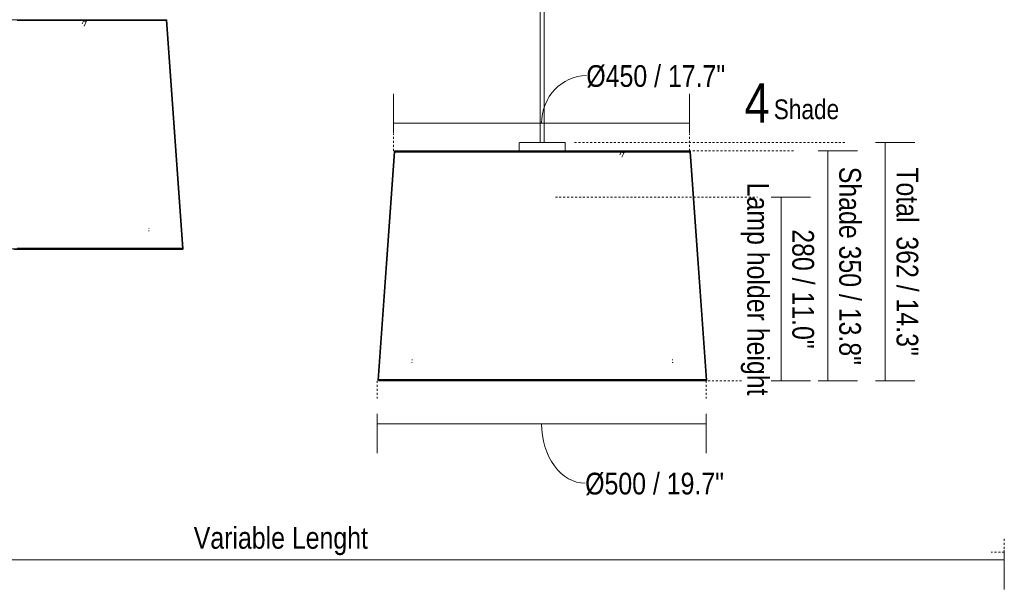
# Model space of a CAD drawing. Header units: millimetres. Extents: x 5395 to 9995, y 397 to 7363.
# Tile 2 of 7: x 6197 to 7694, y 397 to 1267. Entities that reach past the tile are written whole.
import ezdxf

# ---------------------------------------------------------------- set-up
doc = ezdxf.new("R2010")
doc.units = ezdxf.units.MM
doc.linetypes.add('Dash', pattern=[6, 3, -3])
doc.layers.add('A-ANNO-DIMS', color=7, linetype='Dash', lineweight=9, true_color=0xd2d2d2)
for name, color, linetype, lineweight in [('A-ANNO-DIMS-15', 7, 'Continuous', 9), ('E-LITE-EQPM', 7, 'Continuous', 20), ('G-ANNO-TEXT', 7, 'Continuous', 9)]:
    doc.layers.add(name, color=color, linetype=linetype, lineweight=lineweight)
doc.styles.add('Arial Narrow', font='ARIALN.TTF', dxfattribs={"height": 33})
doc.styles.add('Arial Narrow_1', font='ARIALN.TTF', dxfattribs={"height": 60})
doc.styles.add('Arial Narrow_2', font='ARIALN.TTF', dxfattribs={"height": 30})
doc.dimstyles.new('FARO_-_2_2mm_Arial_Narrow_mm_Inch_Left', dxfattribs={"dimscale": 304.8, "dimtxt": 33.773222, "dimasz": 0, "dimexe": 0.147638, "dimexo": 0.0625, "dimgap": 0.024606, "dimtad": 1, "dimdec": 0, "dimzin": 0, "dimdsep": 46, "dimtxsty": 'Arial Narrow', "dimblk1": 'NONE', "dimblk2": 'NONE', "dimsah": 1, "dimcen": 0.09, "dimadec": 0, "dimazin": 0, "dimtfac": 1, "dimtdec": 4, "dimtix": 1, "dimtmove": 0, "dimatfit": 3, "dimfxl": 0.049213, "dimfxlon": 1, "dimtvp": 1, "dimtolj": 1, "dimtzin": 0, "dimarcsym": 2})
doc.dimstyles.new('FARO_-_2_2mm_Arial_Narrow_mm_Inch_Right', dxfattribs={"dimscale": 304.8, "dimtxt": 33.773222, "dimasz": 0, "dimexe": 0.147638, "dimexo": 0.0625, "dimgap": 0.024606, "dimtad": 1, "dimdec": 0, "dimzin": 0, "dimdsep": 46, "dimtxsty": 'Arial Narrow', "dimblk1": 'NONE', "dimblk2": 'NONE', "dimsah": 1, "dimcen": 0.09, "dimadec": 0, "dimazin": 0, "dimtfac": 1, "dimtdec": 4, "dimtix": 1, "dimtmove": 0, "dimatfit": 3, "dimfxl": 0.049213, "dimfxlon": 1, "dimtvp": 1, "dimtolj": 1, "dimtzin": 0, "dimarcsym": 2})
doc.dimstyles.new('FARO_-_2_2mm_Arial_Narrow_mm_Inch_Right_1', dxfattribs={"dimscale": 304.8, "dimtxt": 33.773222, "dimasz": 0, "dimexe": 0.147638, "dimexo": 0.0625, "dimgap": 0.024606, "dimtad": 1, "dimdec": 0, "dimzin": 0, "dimdsep": 46, "dimtxsty": 'Arial Narrow', "dimblk1": 'NONE', "dimblk2": 'NONE', "dimsah": 1, "dimcen": 0.09, "dimadec": 0, "dimazin": 0, "dimtfac": 1, "dimtdec": 4, "dimtix": 1, "dimtmove": 1, "dimatfit": 3, "dimfxl": 0.049213, "dimfxlon": 1, "dimtvp": 1, "dimtolj": 1, "dimtzin": 0, "dimarcsym": 2})

# ---------------------------------------------------------------- blocks, each defined once
blk = doc.blocks.new('64314-3L   _Suspended_tensor - 64314-54-3L CONGA Black_White pendant lamp ø450-3L-720679-Alzado_PDF')
at = {"layer": 'E-LITE-EQPM', "lineweight": 9}
for p, q in [((6988.8, 1979.8), (6988.8, 1080)), ((6994.8, 1080), (6994.8, 1983.8)), ((6384.2, 1266.5), (5970.8, 1266.5)), ((6295.2, 1266.6), (6292.4, 1260.5)), ((6295.3, 1257.2), (6298.8, 1265)), ((6420.9, 1266.5), (6384.2, 1266.5)), ((6445, 918.9), (6420.2, 1265.9)), ((6445.8, 918.5), (6421, 1266.5)), ((6956.8, 1079.1), (6956.8, 1067.1)), ((7026.8, 1067.4), (7026.8, 1079.1)), ((6766.8, 1066.5), (6741.9, 718.5)), ((6767.5, 1065.9), (6742.8, 718.9)), ((6766.6, 1064.4), (6767.7, 1063.2)), ((6803.5, 1066.5), (6766.8, 1066.5)), ((7216.9, 1066.5), (6803.5, 1066.5)), ((7112.8, 1066.8), (7109.8, 1061.3)), ((7112.5, 1057.8), (7116.3, 1064.8)), ((7240.9, 718.9), (7216.2, 1065.9)), ((7241.8, 718.5), (7216.9, 1066.5)), ((6393.4, 945.5), (6393.8, 945.5)), ((6393.7, 949.5), (6393.5, 949.5)), ((6393.6, 949.5), (6393.8, 949.5)), ((5946, 918.5), (6405, 918.5)), ((6405, 918.5), (6445.8, 918.5)), ((6794.3, 749.5), (6793.9, 749.5)), ((7189.4, 749.5), (7189.8, 749.5)), ((7189.7, 749.5), (7189.5, 749.5)), ((6794.2, 745.5), (6794, 745.5)), ((6794, 745.5), (6794.2, 745.5)), ((7189.3, 745.5), (7189.8, 745.5)), ((6742, 718.5), (6782.7, 718.5)), ((6782.7, 718.5), (7241.7, 718.5))]:
    blk.add_line(p, q, dxfattribs=at)
at = {"layer": 'E-LITE-EQPM', "lineweight": 9, "flags": 128}
for points in [[(6193.5, 1265.5), (6202.4, 1265.5), (6211.4, 1265.5), (6220.3, 1265.5), (6229.2, 1265.5), (6238, 1265.5), (6246.8, 1265.5), (6255.5, 1265.5), (6264.1, 1265.5), (6272.5, 1265.5), (6280.9, 1265.5), (6289.1, 1265.5), (6297.2, 1265.5), (6305.1, 1265.5), (6312.8, 1265.5), (6320.4, 1265.5), (6327.7, 1265.5), (6334.9, 1265.5), (6341.8, 1265.5), (6348.5, 1265.5), (6354.9, 1265.5), (6361.1, 1265.5), (6367, 1265.5), (6372.7, 1265.5), (6378, 1265.5), (6383.1, 1265.5), (6383.4, 1265.5)], [(6383.4, 1265.5), (6388.1, 1265.5), (6392.6, 1265.5), (6396.7, 1265.5), (6400.5, 1265.5), (6404, 1265.5), (6407.2, 1265.5), (6410, 1265.5), (6412.5, 1265.5), (6414.6, 1265.5), (6416.4, 1265.5), (6417.8, 1265.5), (6418.8, 1265.5), (6419.6, 1265.5), (6419.9, 1265.5), (6420, 1265.5)], [(6419.8, 1265.5), (6419.2, 1265.5), (6418.9, 1265.5)], [(6420.2, 1265.5), (6420.2, 1265.5), (6420.1, 1265.5), (6420.1, 1265.5), (6420.1, 1265.5), (6420, 1265.5), (6420, 1265.5), (6420, 1265.5)], [(6956.8, 1079.1), (6956.8, 1079.1), (6956.8, 1079.1), (6956.8, 1079.2), (6956.9, 1079.2), (6956.9, 1079.2), (6956.9, 1079.3), (6956.9, 1079.3), (6956.9, 1079.4), (6956.9, 1079.4), (6956.9, 1079.4), (6956.9, 1079.5), (6956.9, 1079.5), (6957, 1079.5), (6957, 1079.6), (6957, 1079.6), (6957, 1079.6), (6957.1, 1079.6), (6957.1, 1079.7), (6957.1, 1079.7), (6957.1, 1079.7), (6957.2, 1079.8), (6957.2, 1079.8), (6957.2, 1079.8), (6957.2, 1079.8), (6957.3, 1079.8), (6957.3, 1079.9), (6957.3, 1079.9), (6957.4, 1079.9), (6957.4, 1079.9), (6957.4, 1079.9), (6957.5, 1079.9), (6957.5, 1080), (6957.6, 1080), (6957.6, 1080), (6957.6, 1080), (6957.7, 1080), (6957.7, 1080), (6957.7, 1080), (6957.8, 1080), (6957.8, 1080)], [(7024.2, 1080), (7023.8, 1080), (7023.3, 1080), (7022.7, 1080), (7022.1, 1080), (7021.5, 1080), (7020.8, 1080), (7020, 1080), (7019.2, 1080), (7018.4, 1080), (7017.5, 1080), (7016.6, 1080), (7015.7, 1080), (7014.7, 1080), (7013.6, 1080), (7012.6, 1080), (7011.5, 1080), (7010.4, 1080), (7009.2, 1080), (7008, 1080), (7006.8, 1080), (7005.6, 1080), (7004.3, 1080), (7003, 1080), (7001.7, 1080), (7000.4, 1080), (6999.1, 1080), (6997.8, 1080), (6996.4, 1080), (6995.1, 1080), (6993.7, 1080), (6992.3, 1080), (6991, 1080), (6989.6, 1080), (6988.3, 1080), (6986.9, 1080), (6985.6, 1080), (6984.2, 1080), (6982.9, 1080), (6981.6, 1080), (6980.3, 1080), (6979, 1080), (6977.8, 1080), (6976.6, 1080), (6975.4, 1080), (6974.2, 1080), (6973, 1080), (6971.9, 1080), (6970.8, 1080), (6969.8, 1080), (6968.8, 1080), (6967.8, 1080), (6966.8, 1080), (6965.9, 1080), (6965.1, 1080), (6964.2, 1080), (6963.5, 1080), (6962.7, 1080), (6962, 1080), (6961.4, 1080), (6960.8, 1080), (6960.3, 1080), (6959.8, 1080), (6959.4, 1080), (6959, 1080), (6958.7, 1080), (6958.4, 1080), (6958.1, 1080), (6958, 1080), (6957.9, 1080), (6957.8, 1080), (6957.8, 1080)], [(6957.8, 1080), (6957.8, 1080), (6957.9, 1080), (6958, 1080), (6958.2, 1080), (6958.5, 1080), (6958.8, 1080), (6959.1, 1080), (6959.5, 1080)], [(7025.9, 1080), (7025.9, 1080), (7025.8, 1080), (7025.6, 1080), (7025.5, 1080), (7025.2, 1080), (7024.9, 1080), (7024.6, 1080), (7024.2, 1080)], [(7024.3, 1080), (7024.7, 1080), (7025, 1080), (7025.3, 1080), (7025.5, 1080), (7025.7, 1080), (7025.8, 1080), (7025.9, 1080), (7025.9, 1080)], [(7025.9, 1080), (7025.9, 1080), (7026, 1080), (7026, 1080), (7026, 1080), (7026.1, 1080), (7026.1, 1080), (7026.2, 1080), (7026.2, 1080), (7026.2, 1079.9), (7026.3, 1079.9), (7026.3, 1079.9), (7026.3, 1079.9), (7026.4, 1079.9), (7026.4, 1079.9), (7026.4, 1079.8), (7026.5, 1079.8), (7026.5, 1079.8), (7026.5, 1079.8), (7026.5, 1079.7), (7026.6, 1079.7), (7026.6, 1079.7), (7026.6, 1079.7), (7026.6, 1079.6), (7026.7, 1079.6), (7026.7, 1079.6), (7026.7, 1079.5), (7026.7, 1079.5), (7026.7, 1079.5), (7026.8, 1079.4), (7026.8, 1079.4), (7026.8, 1079.4), (7026.8, 1079.3), (7026.8, 1079.3), (7026.8, 1079.3), (7026.8, 1079.2), (7026.8, 1079.2), (7026.8, 1079.1), (7026.8, 1079.1), (7026.8, 1079.1), (7026.8, 1079.1)], [(6766.8, 1066.5), (6766.8, 1066.5), (6766.8, 1066.6), (6766.8, 1066.6), (6766.8, 1066.6), (6766.8, 1066.7), (6766.8, 1066.7), (6766.8, 1066.7), (6766.8, 1066.8), (6766.8, 1066.8), (6766.9, 1066.9), (6766.9, 1066.9), (6766.9, 1066.9), (6766.9, 1067), (6766.9, 1067), (6767, 1067), (6767, 1067.1), (6767, 1067.1), (6767, 1067.1), (6767.1, 1067.2), (6767.1, 1067.2), (6767.1, 1067.2), (6767.1, 1067.2), (6767.2, 1067.3), (6767.2, 1067.3), (6767.2, 1067.3), (6767.3, 1067.3), (6767.3, 1067.4), (6767.3, 1067.4), (6767.4, 1067.4), (6767.4, 1067.4), (6767.5, 1067.4), (6767.5, 1067.4), (6767.5, 1067.4), (6767.6, 1067.5), (6767.6, 1067.5), (6767.7, 1067.5), (6767.7, 1067.5), (6767.7, 1067.5), (6767.8, 1067.5), (6767.8, 1067.5)], [(6804.3, 1067.5), (6799.6, 1067.5), (6795.1, 1067.5), (6791, 1067.5), (6787.2, 1067.5), (6783.7, 1067.5), (6780.6, 1067.5), (6777.7, 1067.5), (6775.3, 1067.5), (6773.1, 1067.5), (6771.4, 1067.5), (6770, 1067.5), (6768.9, 1067.5), (6768.2, 1067.5), (6767.8, 1067.5), (6767.8, 1067.5)], [(6767.8, 1067.5), (6768, 1067.5), (6768.5, 1067.5), (6769.4, 1067.5), (6770.6, 1067.5), (6772.2, 1067.5), (6774.2, 1067.5), (6776.5, 1067.5), (6779.2, 1067.5), (6782.1, 1067.5), (6785.5, 1067.5), (6789.1, 1067.5), (6793.1, 1067.5), (6797.4, 1067.5), (6802, 1067.5), (6806.9, 1067.5), (6812.1, 1067.5), (6817.6, 1067.5), (6823.4, 1067.5), (6829.4, 1067.5), (6835.7, 1067.5), (6842.3, 1067.5), (6849.1, 1067.5), (6856.1, 1067.5), (6863.3, 1067.5), (6870.8, 1067.5), (6878.4, 1067.5), (6886.2, 1067.5), (6894.2, 1067.5), (6902.4, 1067.5), (6910.7, 1067.5), (6919.1, 1067.5), (6927.6, 1067.5), (6936.2, 1067.5), (6945, 1067.5), (6953.8, 1067.5), (6956.9, 1067.5)], [(6768.9, 1065.5), (6768.5, 1065.5), (6768, 1065.5), (6767.8, 1065.5), (6767.8, 1065.5)], [(6767.8, 1065.5), (6768, 1065.5), (6768.5, 1065.5), (6769.4, 1065.5), (6770.6, 1065.5), (6772.2, 1065.5), (6774.2, 1065.5), (6776.5, 1065.5), (6779.2, 1065.5), (6782.1, 1065.5), (6785.5, 1065.5), (6789.1, 1065.5), (6793.1, 1065.5), (6797.4, 1065.5), (6802, 1065.5), (6804.3, 1065.5)], [(7215.9, 1067.5), (7215.7, 1067.5), (7215.2, 1067.5), (7214.3, 1067.5), (7213.1, 1067.5), (7211.5, 1067.5), (7209.5, 1067.5), (7207.2, 1067.5), (7204.6, 1067.5), (7201.6, 1067.5), (7198.2, 1067.5), (7194.6, 1067.5), (7190.6, 1067.5), (7186.3, 1067.5), (7181.7, 1067.5), (7176.8, 1067.5), (7171.6, 1067.5), (7166.1, 1067.5), (7160.3, 1067.5), (7154.3, 1067.5), (7148, 1067.5), (7141.4, 1067.5), (7134.6, 1067.5), (7127.6, 1067.5), (7120.4, 1067.5), (7112.9, 1067.5), (7105.3, 1067.5), (7097.5, 1067.5), (7089.5, 1067.5), (7081.3, 1067.5), (7073, 1067.5), (7064.6, 1067.5), (7056.1, 1067.5), (7047.5, 1067.5), (7038.7, 1067.5), (7029.9, 1067.5), (7021.1, 1067.5), (7012.2, 1067.5), (7003.2, 1067.5), (6994.3, 1067.5), (6985.3, 1067.5), (6976.4, 1067.5), (6967.4, 1067.5), (6958.5, 1067.5), (6949.7, 1067.5), (6940.9, 1067.5), (6932.3, 1067.5), (6923.7, 1067.5), (6915.2, 1067.5), (6906.8, 1067.5), (6898.6, 1067.5), (6890.5, 1067.5), (6882.6, 1067.5), (6874.9, 1067.5), (6867.3, 1067.5), (6860, 1067.5), (6852.8, 1067.5), (6845.9, 1067.5), (6839.2, 1067.5), (6832.8, 1067.5), (6826.6, 1067.5), (6820.7, 1067.5), (6815.1, 1067.5), (6809.7, 1067.5), (6804.6, 1067.5), (6804.3, 1067.5)], [(6804.3, 1065.5), (6809.4, 1065.5), (6814.7, 1065.5), (6820.4, 1065.5), (6826.3, 1065.5), (6832.4, 1065.5), (6838.9, 1065.5), (6845.5, 1065.5), (6852.4, 1065.5), (6859.6, 1065.5), (6866.9, 1065.5), (6874.4, 1065.5), (6882.2, 1065.5), (6890.1, 1065.5), (6898.1, 1065.5), (6906.4, 1065.5), (6914.7, 1065.5), (6923.2, 1065.5), (6931.8, 1065.5), (6940.4, 1065.5), (6949.2, 1065.5), (6958, 1065.5), (6966.9, 1065.5), (6975.8, 1065.5), (6984.8, 1065.5), (6993.8, 1065.5), (7002.7, 1065.5), (7011.7, 1065.5), (7020.6, 1065.5), (7029.4, 1065.5), (7038.2, 1065.5), (7047, 1065.5), (7055.6, 1065.5), (7064.1, 1065.5), (7072.6, 1065.5), (7080.9, 1065.5), (7089, 1065.5), (7097, 1065.5), (7104.8, 1065.5), (7112.5, 1065.5), (7119.9, 1065.5), (7127.2, 1065.5), (7134.2, 1065.5), (7141, 1065.5), (7147.6, 1065.5), (7153.9, 1065.5), (7160, 1065.5), (7165.8, 1065.5), (7171.3, 1065.5), (7176.5, 1065.5), (7181.4, 1065.5), (7186.1, 1065.5), (7190.4, 1065.5), (7194.4, 1065.5), (7198, 1065.5), (7201.4, 1065.5), (7204.4, 1065.5), (7207.1, 1065.5), (7209.4, 1065.5), (7211.4, 1065.5), (7213, 1065.5), (7214.3, 1065.5), (7215.2, 1065.5), (7215.7, 1065.5), (7215.9, 1065.5), (7215.9, 1065.5)], [(7026.8, 1067.5), (7034, 1067.5), (7042.8, 1067.5), (7051.4, 1067.5), (7060, 1067.5), (7068.5, 1067.5), (7076.9, 1067.5), (7085.1, 1067.5), (7093.2, 1067.5), (7101.1, 1067.5), (7108.8, 1067.5), (7116.4, 1067.5), (7123.7, 1067.5), (7130.9, 1067.5), (7137.8, 1067.5), (7144.5, 1067.5), (7150.9, 1067.5), (7157.1, 1067.5), (7163, 1067.5), (7168.6, 1067.5), (7174, 1067.5), (7179.1, 1067.5), (7179.4, 1067.5)], [(7179.4, 1067.5), (7184.1, 1067.5), (7188.6, 1067.5), (7192.7, 1067.5), (7196.5, 1067.5), (7200, 1067.5), (7203.2, 1067.5), (7206, 1067.5), (7208.4, 1067.5), (7210.6, 1067.5), (7212.3, 1067.5), (7213.8, 1067.5), (7214.8, 1067.5), (7215.5, 1067.5), (7215.9, 1067.5), (7215.9, 1067.5)], [(7215.7, 1065.5), (7215.2, 1065.5), (7214.7, 1065.5)], [(7216.2, 1065.5), (7216.2, 1065.5), (7216.1, 1065.5), (7216.1, 1065.5), (7216, 1065.5), (7216, 1065.5), (7216, 1065.5), (7215.9, 1065.5)], [(6393.9, 949.5), (6394, 949.4), (6394, 949.4), (6394.1, 949.4), (6394.2, 949.4), (6394.3, 949.4), (6394.3, 949.4)], [(6394.4, 945.5), (6394.3, 945.5), (6394.2, 945.5), (6394.1, 945.5), (6394.1, 945.5), (6394, 945.5), (6393.9, 945.5), (6393.9, 945.5)], [(6394.3, 945.3), (6394.2, 945.3), (6394.1, 945.3), (6394.1, 945.2)], [(6404.2, 919.5), (6398.6, 919.5), (6392.6, 919.5), (6386.4, 919.5), (6379.8, 919.5), (6373, 919.5), (6365.8, 919.5), (6358.4, 919.5), (6350.7, 919.5), (6342.8, 919.5), (6334.7, 919.5), (6326.3, 919.5), (6317.7, 919.5), (6308.9, 919.5), (6300, 919.5), (6290.8, 919.5), (6281.6, 919.5), (6272.2, 919.5), (6262.6, 919.5), (6253, 919.5), (6243.2, 919.5), (6233.4, 919.5), (6223.6, 919.5), (6213.6, 919.5), (6203.7, 919.5), (6193.7, 919.5)], [(6193.2, 917.5), (6203.1, 917.5), (6213.1, 917.5), (6223, 917.5), (6232.9, 917.5), (6242.7, 917.5), (6252.4, 917.5), (6262.1, 917.5), (6271.6, 917.5), (6281, 917.5), (6290.3, 917.5), (6299.5, 917.5), (6308.4, 917.5), (6317.2, 917.5), (6325.8, 917.5), (6334.2, 917.5), (6342.4, 917.5), (6350.3, 917.5), (6358, 917.5), (6365.4, 917.5), (6372.6, 917.5), (6379.4, 917.5), (6386, 917.5), (6392.3, 917.5), (6398.2, 917.5), (6403.9, 917.5), (6404.2, 917.5)], [(6373.7, 917.5), (6369.3, 917.5), (6362, 917.5), (6354.5, 917.5), (6346.7, 917.5), (6338.6, 917.5), (6330.4, 917.5), (6321.9, 917.5), (6313.2, 917.5), (6304.3, 917.5), (6295.3, 917.5), (6286.1, 917.5), (6276.7, 917.5), (6267.3, 917.5), (6257.7, 917.5), (6248, 917.5), (6238.2, 917.5), (6228.3, 917.5), (6218.4, 917.5), (6208.5, 917.5), (6198.6, 917.5), (6188.6, 917.5)], [(6444.8, 917.5), (6444.6, 917.5), (6444, 917.5), (6443, 917.5), (6441.6, 917.5), (6439.8, 917.5), (6437.7, 917.5), (6435.1, 917.5), (6432.2, 917.5), (6428.9, 917.5), (6425.2, 917.5), (6421.1, 917.5), (6416.7, 917.5), (6411.9, 917.5), (6406.8, 917.5), (6401.3, 917.5), (6395.5, 917.5), (6389.4, 917.5), (6384.4, 917.5)], [(6444.6, 919.5), (6444, 919.5), (6443, 919.5), (6441.6, 919.5), (6439.8, 919.5), (6437.7, 919.5), (6435.1, 919.5), (6432.2, 919.5), (6428.9, 919.5), (6425.2, 919.5), (6421.1, 919.5), (6416.7, 919.5), (6411.9, 919.5), (6406.8, 919.5), (6404.2, 919.5)], [(6404.2, 917.5), (6409.5, 917.5), (6414.4, 917.5), (6419, 917.5), (6423.2, 917.5), (6427.1, 917.5), (6430.6, 917.5), (6433.7, 917.5), (6436.5, 917.5), (6438.8, 917.5), (6440.8, 917.5), (6442.4, 917.5), (6443.6, 917.5), (6444.4, 917.5), (6444.8, 917.5), (6444.8, 917.5)], [(6443.7, 919.5), (6444, 919.5), (6444.6, 919.5), (6444.8, 919.5), (6444.8, 919.5)], [(6445.8, 918.5), (6445.8, 918.4), (6445.8, 918.4), (6445.8, 918.4), (6445.8, 918.3), (6445.8, 918.3), (6445.8, 918.2), (6445.8, 918.2), (6445.8, 918.2), (6445.7, 918.1), (6445.7, 918.1), (6445.7, 918), (6445.7, 918), (6445.7, 918), (6445.7, 917.9), (6445.6, 917.9), (6445.6, 917.9), (6445.6, 917.8), (6445.6, 917.8), (6445.5, 917.8), (6445.5, 917.8), (6445.5, 917.7), (6445.4, 917.7), (6445.4, 917.7), (6445.4, 917.7), (6445.3, 917.6), (6445.3, 917.6), (6445.3, 917.6), (6445.2, 917.6), (6445.2, 917.6), (6445.2, 917.5), (6445.1, 917.5), (6445.1, 917.5), (6445.1, 917.5), (6445, 917.5), (6445, 917.5), (6444.9, 917.5), (6444.9, 917.5), (6444.9, 917.5), (6444.8, 917.5), (6444.8, 917.5)], [(6793.4, 749.4), (6793.4, 749.4), (6793.5, 749.4), (6793.6, 749.4), (6793.7, 749.4), (6793.8, 749.4), (6793.8, 749.5), (6793.9, 749.5)], [(7189.8, 749.5), (7189.9, 749.4), (7190, 749.4), (7190.1, 749.4), (7190.2, 749.4), (7190.2, 749.4), (7190.3, 749.4)], [(6793.9, 745.5), (6793.8, 745.5), (6793.7, 745.5), (6793.6, 745.5), (6793.5, 745.5), (6793.5, 745.5), (6793.4, 745.5)], [(6793.7, 745.2), (6793.6, 745.3), (6793.5, 745.3), (6793.4, 745.3)], [(7190.3, 745.5), (7190.3, 745.5), (7190.2, 745.5), (7190.1, 745.5), (7190, 745.5), (7189.9, 745.5), (7189.9, 745.5), (7189.8, 745.5)], [(7190.3, 745.3), (7190.2, 745.3), (7190.1, 745.3), (7190, 745.2)], [(6742.8, 719.5), (6742.8, 719.5), (6742.9, 719.5), (6742.9, 719.5), (6742.9, 719.5)], [(6783.5, 719.5), (6778.3, 719.5), (6773.3, 719.5), (6768.7, 719.5), (6764.5, 719.5), (6760.6, 719.5), (6757.1, 719.5), (6754, 719.5), (6751.2, 719.5), (6748.9, 719.5), (6746.9, 719.5), (6745.3, 719.5), (6744.2, 719.5), (6743.4, 719.5), (6743, 719.5), (6742.9, 719.5)], [(6742.9, 719.5), (6743.1, 719.5), (6743.7, 719.5), (6744.1, 719.5)], [(7240.6, 719.5), (7240, 719.5), (7239, 719.5), (7237.6, 719.5), (7235.8, 719.5), (7233.6, 719.5), (7231.1, 719.5), (7228.1, 719.5), (7224.8, 719.5), (7221.1, 719.5), (7217.1, 719.5), (7212.7, 719.5), (7207.9, 719.5), (7202.8, 719.5), (7197.3, 719.5), (7191.5, 719.5), (7185.4, 719.5), (7179, 719.5), (7172.3, 719.5), (7165.3, 719.5), (7158, 719.5), (7150.5, 719.5), (7142.7, 719.5), (7134.6, 719.5), (7126.4, 719.5), (7117.9, 719.5), (7109.2, 719.5), (7100.3, 719.5), (7091.3, 719.5), (7082.1, 719.5), (7072.7, 719.5), (7063.2, 719.5), (7053.6, 719.5), (7043.9, 719.5), (7034.2, 719.5), (7024.3, 719.5), (7014.4, 719.5), (7004.5, 719.5), (6994.5, 719.5), (6984.6, 719.5), (6974.6, 719.5), (6964.7, 719.5), (6954.9, 719.5), (6945, 719.5), (6935.3, 719.5), (6925.6, 719.5), (6916.1, 719.5), (6906.7, 719.5), (6897.4, 719.5), (6888.3, 719.5), (6879.3, 719.5), (6870.5, 719.5), (6861.9, 719.5), (6853.5, 719.5), (6845.4, 719.5), (6837.4, 719.5), (6829.7, 719.5), (6822.3, 719.5), (6815.2, 719.5), (6808.3, 719.5), (6801.7, 719.5), (6795.4, 719.5), (6789.5, 719.5), (6783.9, 719.5), (6783.5, 719.5)], [(7239.6, 719.5), (7240.3, 719.5), (7240.7, 719.5), (7240.8, 719.5)], [(7241.8, 718.5), (7241.8, 718.4), (7241.8, 718.4), (7241.8, 718.4), (7241.8, 718.3), (7241.8, 718.3), (7241.8, 718.2), (7241.7, 718.2), (7241.7, 718.2), (7241.7, 718.1), (7241.7, 718.1), (7241.7, 718), (7241.7, 718), (7241.7, 718), (7241.6, 717.9), (7241.6, 717.9), (7241.6, 717.9), (7241.6, 717.8), (7241.5, 717.8), (7241.5, 717.8), (7241.5, 717.8), (7241.5, 717.7), (7241.4, 717.7), (7241.4, 717.7), (7241.4, 717.7), (7241.3, 717.6), (7241.3, 717.6), (7241.3, 717.6), (7241.2, 717.6), (7241.2, 717.6), (7241.1, 717.5), (7241.1, 717.5), (7241.1, 717.5), (7241, 717.5), (7241, 717.5), (7241, 717.5), (7240.9, 717.5), (7240.9, 717.5), (7240.8, 717.5), (7240.8, 717.5), (7240.8, 717.5)], [(6815.9, 717.5), (6811.8, 717.5), (6805.1, 717.5), (6798.7, 717.5), (6792.5, 717.5), (6786.7, 717.5), (6781.3, 717.5), (6776.1, 717.5), (6771.3, 717.5), (6766.9, 717.5), (6762.8, 717.5), (6759.1, 717.5), (6755.7, 717.5), (6752.8, 717.5), (6750.2, 717.5), (6748, 717.5), (6746.2, 717.5), (6744.8, 717.5), (6743.8, 717.5), (6743.1, 717.5), (6742.9, 717.5), (6742.9, 717.5)], [(6742.9, 717.5), (6743.1, 717.5), (6743.7, 717.5), (6744.7, 717.5), (6746.1, 717.5), (6747.9, 717.5), (6750.1, 717.5), (6752.6, 717.5), (6755.6, 717.5), (6758.9, 717.5), (6762.6, 717.5), (6766.6, 717.5), (6771.1, 717.5), (6775.8, 717.5), (6780.9, 717.5), (6783.5, 717.5)], [(6783.5, 717.5), (6789.2, 717.5), (6795.1, 717.5), (6801.3, 717.5), (6807.9, 717.5), (6814.8, 717.5), (6821.9, 717.5), (6829.3, 717.5), (6837, 717.5), (6844.9, 717.5), (6853, 717.5), (6861.4, 717.5), (6870, 717.5), (6878.8, 717.5), (6887.7, 717.5), (6896.9, 717.5), (6906.1, 717.5), (6915.6, 717.5), (6925.1, 717.5), (6934.7, 717.5), (6944.5, 717.5), (6954.3, 717.5), (6964.2, 717.5), (6974.1, 717.5), (6984, 717.5), (6994, 717.5), (7003.9, 717.5), (7013.9, 717.5), (7023.8, 717.5), (7033.6, 717.5), (7043.4, 717.5), (7053.1, 717.5), (7062.7, 717.5), (7072.2, 717.5), (7081.5, 717.5), (7090.7, 717.5), (7099.8, 717.5), (7108.7, 717.5), (7117.4, 717.5), (7125.9, 717.5), (7134.1, 717.5), (7142.2, 717.5), (7150, 717.5), (7157.6, 717.5), (7164.9, 717.5), (7171.9, 717.5), (7178.6, 717.5), (7185.1, 717.5), (7191.2, 717.5), (7197, 717.5), (7202.5, 717.5), (7207.6, 717.5), (7212.4, 717.5), (7216.8, 717.5), (7220.9, 717.5), (7224.6, 717.5), (7228, 717.5), (7230.9, 717.5), (7233.5, 717.5), (7235.7, 717.5), (7237.5, 717.5), (7238.9, 717.5), (7239.9, 717.5), (7240.6, 717.5), (7240.8, 717.5), (7240.8, 717.5)], [(6859.3, 717.5), (6857.8, 717.5), (6849.6, 717.5), (6841.5, 717.5), (6833.7, 717.5), (6827.7, 717.5)], [(6909.6, 717.5), (6902.2, 717.5), (6893, 717.5), (6883.9, 717.5), (6875, 717.5), (6873.5, 717.5)], [(6963.9, 717.5), (6960, 717.5), (6950.1, 717.5), (6940.3, 717.5), (6930.6, 717.5), (6925.2, 717.5)], [(7019.6, 717.5), (7009.6, 717.5), (6999.7, 717.5), (6989.7, 717.5), (6980.3, 717.5)], [(7124.7, 717.5), (7122.3, 717.5), (7113.7, 717.5), (7104.9, 717.5), (7096, 717.5), (7086.8, 717.5), (7077.6, 717.5), (7068.1, 717.5), (7058.6, 717.5), (7049, 717.5), (7039.2, 717.5), (7035.9, 717.5)], [(7200.2, 717.5), (7194.6, 717.5), (7188.6, 717.5), (7182.4, 717.5), (7175.8, 717.5), (7168.9, 717.5), (7161.8, 717.5), (7154.4, 717.5), (7146.7, 717.5), (7138.8, 717.5), (7134.1, 717.5)], [(7240.8, 717.5), (7240.6, 717.5), (7240, 717.5), (7239, 717.5), (7237.6, 717.5), (7235.8, 717.5), (7233.6, 717.5), (7231.1, 717.5), (7228.1, 717.5), (7224.8, 717.5), (7221.1, 717.5), (7217.1, 717.5), (7212.7, 717.5), (7207.9, 717.5), (7202.8, 717.5), (7200.2, 717.5)]]:
    blk.add_lwpolyline(points, dxfattribs=at)
at = {"layer": 'E-LITE-EQPM', "lineweight": 9}
for centre, major_axis, ratio, start_param, end_param in [((6297, 1265.8), (-1.82, 0.82), 0.631124, 1.144012, 3.238407), ((6768, 1065.8), (1.42, 1.41), 0.039358, 3.141593, 4.228189), ((6768, 1065.8), (1.42, 1.41), 0.039358, 2.133794, 2.657393), ((6768, 1065.8), (1.42, 1.41), 0.039358, 6.060785, 6.322584), ((7114.6, 1065.8), (-1.75, 0.96), 0.591744, 1.531915, 3.141593)]:
    blk.add_ellipse(centre, major_axis=major_axis, ratio=ratio, start_param=start_param, end_param=end_param, dxfattribs=at)
blk = doc.blocks.new('DIMBLOCK1-Alzado_PDF')
at = {"layer": 'A-ANNO-DIMS-15', "color": 251, "true_color": 0x5b5b5b}
for p, q in [((5494.1, 460.2), (5494.1, 400.2)), ((5494.1, 445.2), (5494.1, 460.2)), ((7694.1, 460.2), (7694.1, 400.2)), ((7694.1, 445.2), (7694.1, 460.2)), ((5494.1, 445.2), (7694.1, 445.2))]:
    blk.add_line(p, q, dxfattribs=at)
at = {"layer": 'A-ANNO-DIMS-15', "color": 0, "insert": (6462, 495.3), "char_height": 33, "width": 317.147, "attachment_point": 1, "line_spacing_factor": 0.974696, "style": 'Arial Narrow'}
blk.add_mtext('Variable Lenght', dxfattribs=at)
blk = doc.blocks.new('_None')
blk = doc.blocks.new('DIMBLOCK3-Alzado_PDF')
at = {"layer": 'A-ANNO-DIMS-15', "color": 251, "true_color": 0x5b5b5b}
for p, q in [((7411.1, 1067.5), (7471.1, 1067.5)), ((7426.1, 1067.5), (7411.1, 1067.5)), ((7426.1, 717.5), (7426.1, 1067.5)), ((7411.1, 717.5), (7471.1, 717.5)), ((7426.1, 717.5), (7411.1, 717.5))]:
    blk.add_line(p, q, dxfattribs=at)
at = {"layer": 'A-ANNO-DIMS-15', "color": 0, "insert": (7476.2, 1043.1), "char_height": 33, "width": 361.534, "attachment_point": 1, "rotation": 270, "line_spacing_factor": 0.974696, "style": 'Arial Narrow'}
blk.add_mtext('Shade 350 / 13.8"', dxfattribs=at)
blk = doc.blocks.new('DIMBLOCK4-Alzado_PDF')
at = {"layer": 'A-ANNO-DIMS-15', "color": 251, "true_color": 0x5b5b5b}
for p, q in [((6765.8, 1094.3), (6765.8, 1154.3)), ((7215.8, 1094.3), (7215.8, 1154.3)), ((6765.8, 1109.3), (7215.8, 1109.3)), ((6765.8, 1109.3), (6765.8, 1094.3)), ((7215.8, 1109.3), (7215.8, 1094.3))]:
    blk.add_line(p, q, dxfattribs=at)
blk.add_ellipse((7058.8, 1109.3), major_axis=(0, 72.5), ratio=0.938182, start_param=0, end_param=1.570796, dxfattribs=at)
at = {"layer": 'A-ANNO-DIMS-15', "color": 0, "insert": (7058.8, 1197.7), "char_height": 33, "width": 253.46, "attachment_point": 1, "line_spacing_factor": 0.974696, "style": 'Arial Narrow'}
blk.add_mtext('Ø450 / 17.7"', dxfattribs=at)
blk = doc.blocks.new('DIMBLOCK5-Alzado_PDF')
at = {"layer": 'A-ANNO-DIMS-15', "color": 251, "true_color": 0x5b5b5b}
for p, q in [((6740.8, 667.4), (6740.8, 607.4)), ((6740.8, 652.4), (6740.8, 667.4)), ((7240.8, 667.4), (7240.8, 607.4)), ((7240.8, 652.4), (7240.8, 667.4)), ((6740.8, 652.4), (7240.8, 652.4))]:
    blk.add_line(p, q, dxfattribs=at)
blk.add_ellipse((7057, 652.4), major_axis=(0, 90.5), ratio=0.731755, start_param=1.570796, end_param=3.141593, dxfattribs=at)
at = {"layer": 'A-ANNO-DIMS-15', "color": 0, "insert": (7057, 577.8), "char_height": 33, "width": 253.46, "attachment_point": 1, "line_spacing_factor": 0.974696, "style": 'Arial Narrow'}
blk.add_mtext('Ø500 / 19.7"', dxfattribs=at)
blk = doc.blocks.new('DIMBLOCK6-Alzado_PDF')
at = {"layer": 'A-ANNO-DIMS-15', "color": 251, "true_color": 0x5b5b5b}
for p, q in [((7498.2, 1080), (7558.2, 1080)), ((7513.2, 1080), (7498.2, 1080)), ((7513.2, 1080), (7513.2, 717.5)), ((7498.2, 717.5), (7558.2, 717.5)), ((7513.2, 717.5), (7498.2, 717.5))]:
    blk.add_line(p, q, dxfattribs=at)
at = {"layer": 'A-ANNO-DIMS-15', "color": 0, "insert": (7563.3, 1042.4), "char_height": 33, "width": 344.809, "attachment_point": 1, "rotation": 270, "line_spacing_factor": 0.974696, "style": 'Arial Narrow'}
blk.add_mtext('Total  362 / 14.3"', dxfattribs=at)
blk = doc.blocks.new('DIMBLOCK7-Alzado_PDF')
at = {"layer": 'A-ANNO-DIMS-15', "color": 251, "true_color": 0x5b5b5b}
for p, q in [((7339.7, 997), (7399.7, 997)), ((7354.7, 997), (7339.7, 997)), ((7354.7, 997), (7354.7, 717.5)), ((7339.7, 717.5), (7399.7, 717.5)), ((7354.7, 717.5), (7339.7, 717.5))]:
    blk.add_line(p, q, dxfattribs=at)
at = {"layer": 'A-ANNO-DIMS-15', "color": 0, "char_height": 33, "attachment_point": 1, "rotation": 270, "line_spacing_factor": 0.974696, "style": 'Arial Narrow'}
for s, insert, width in [('Lamp holder height', (7336.3, 1018.9), 387.91), ('280 / 11.0"', (7404.9, 948.1), 218.079)]:
    blk.add_mtext(s, dxfattribs=dict(at, insert=insert, width=width))

msp = doc.modelspace()

# ---------------------------------------------------------------- linework, layer by layer
at = {"layer": 'A-ANNO-DIMS'}
for p, q in [((6765.8, 1067.5), (6765.8, 1093.5)), ((7215.8, 1067.5), (7215.8, 1093.5)), ((7040.8, 1080), (7454.8, 1080)), ((7373.7, 1067.5), (7215.8, 1067.5)), ((7011.7, 997), (7318.7, 997)), ((6740.8, 717.5), (6740.8, 687.5)), ((7294.8, 717.5), (7240.8, 717.5)), ((7240.8, 717.5), (7240.8, 687.5)), ((7694.1, 477.2), (7694.1, 457.2)), ((7694.1, 457.2), (7674.1, 457.2))]:
    msp.add_line(p, q, dxfattribs=at)

# ---------------------------------------------------------------- block references
at = {"layer": 'E-LITE-EQPM', "lineweight": 9}
msp.add_blockref('64314-3L   _Suspended_tensor - 64314-54-3L CONGA Black_White pendant lamp ø450-3L-720679-Alzado_PDF', (0, 0), dxfattribs=at)

# ---------------------------------------------------------------- texts
at = {"layer": 'G-ANNO-TEXT', "insert": (7299.2, 1170.1), "char_height": 60, "width": 46.899, "attachment_point": 1, "style": 'Arial Narrow_1'}
msp.add_mtext('4', dxfattribs=at)
at = {"layer": 'G-ANNO-TEXT', "color": 251, "true_color": 0x5b5b5b, "insert": (7343.7, 1145.6), "char_height": 30, "width": 125.063, "attachment_point": 1, "style": 'Arial Narrow_2'}
msp.add_mtext('Shade', dxfattribs=at)

# ---------------------------------------------------------------- dimensions: what is measured, and where the dimension line sits
at = {"layer": 'A-ANNO-DIMS', "color": 251, "linetype": 'Continuous', "true_color": 0x5b5b5b}
for base, p1, p2, override, picture, middle in [((7215.8, 1109.3), (6765.8, 1094.3), (7215.8, 1094.3), {"dimpost": '<>', "dimfxl": 450}, 'DIMBLOCK4-Alzado_PDF', (7185.6, 1175.7)), ((7240.8, 652.4), (6740.8, 667.4), (7240.8, 667.4), {"dimpost": '<>', "dimfxl": 500}, 'DIMBLOCK5-Alzado_PDF', (7183.7, 555.8))]:
    dim = msp.add_linear_dim(base=base, p1=p1, p2=p2, text='Ø<>', dimstyle='FARO_-_2_2mm_Arial_Narrow_mm_Inch_Right_1', override=override, dxfattribs=at)
    dim.commit()
    dim.dimension.update_dxf_attribs({"geometry": picture, "text_midpoint": middle, "dimtype": 160})
for base, p1, p2, text, override, picture, middle in [((7513.1669, 717.4995), (7498.1669, 1079.9566), (7498.1669, 717.4995), 'Total  <>', {"dimtad": 4, "dimpost": '<>', "dimfxl": 362.457027}, 'DIMBLOCK6-Alzado_PDF', (7542.0291, 898.728)), ((7426.1, 1067.5), (7411.1, 717.5), (7411.1, 1067.5), 'Shade <>', {"dimtad": 4, "dimpost": '<>', "dimfxl": 350}, 'DIMBLOCK3-Alzado_PDF', (7454.9, 892.5)), ((7354.7174, 717.4995), (7339.7174, 997.0235), (7339.7174, 717.4995), '<>\\XLamp holder height', {"dimtad": 4, "dimpost": '<>', "dimfxl": 279.523991}, 'DIMBLOCK7-Alzado_PDF', (7354.7174, 857.2615))]:
    dim = msp.add_linear_dim(base=base, p1=p1, p2=p2, angle=90, text=text, dimstyle='FARO_-_2_2mm_Arial_Narrow_mm_Inch_Right', override=override, dxfattribs=at)
    dim.commit()
    dim.dimension.update_dxf_attribs({"geometry": picture, "text_midpoint": middle})
dim = msp.add_linear_dim(base=(7694.1, 445.2), p1=(5494.1, 460.2), p2=(7694.1, 460.2), text='Variable Lenght', dimstyle='FARO_-_2_2mm_Arial_Narrow_mm_Inch_Left', override={"dimpost": '<>', "dimfxl": 2200.000497}, dxfattribs=at)
dim.commit()
dim.dimension.update_dxf_attribs({"geometry": 'DIMBLOCK1-Alzado_PDF', "text_midpoint": (6594.1, 474)})

doc.saveas('drawing.dxf')
